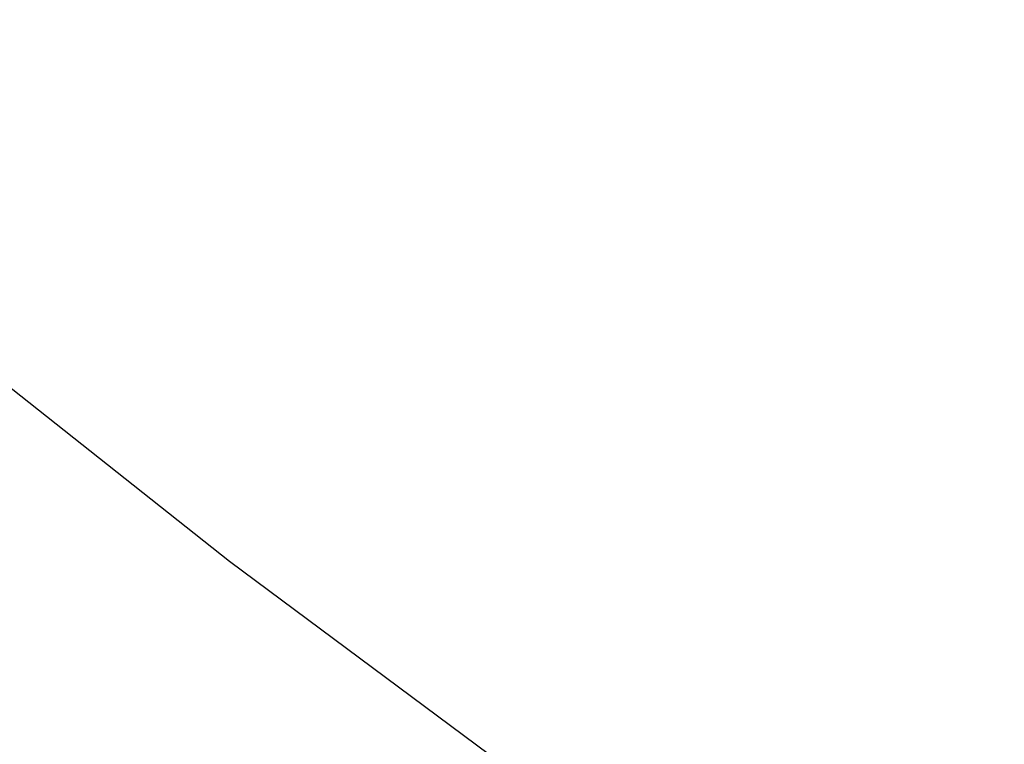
# Paper-space layout '_Trimétrica' of a CAD drawing. Header units: millimetres. Extents: x -779 to 107, y -976 to -84.
# Tile 24 of 197: x -435 to -415, y -687 to -673. Entities that reach past the tile are written whole.
import ezdxf

# ---------------------------------------------------------------- set-up
doc = ezdxf.new("R2010")
doc.units = ezdxf.units.MM

psp = doc.layouts.new('_Trimétrica')

# ---------------------------------------------------------------- linework, layer by layer
at = {"color": 7, "linetype": 'Continuous', "lineweight": 25, "flags": 128}
psp.add_lwpolyline([(-444.816, -671.969), (-437.87, -677.805), (-430.771, -683.419), (-423.53, -688.802), (-416.158, -693.946), (-408.665, -698.843)], dxfattribs=at)
at = {"color": 7, "linetype": 'Continuous', "lineweight": 25}
for points, knots in [([(-485.154, -349.157), (-484.478, -348.657), (-482.076, -346.879), (-477.737, -344.077), (-472.152, -340.754), (-466.372, -337.701), (-460.421, -334.901), (-454.304, -332.364), (-448.031, -330.092), (-441.61, -328.087), (-435.048, -326.352), (-428.356, -324.888), (-421.542, -323.698), (-414.615, -322.782), (-407.583, -322.141), (-400.457, -321.777), (-393.244, -321.69), (-385.955, -321.879), (-378.599, -322.344), (-371.186, -323.086), (-363.725, -324.102), (-356.225, -325.393), (-348.698, -326.955), (-341.152, -328.789), (-333.598, -330.89), (-326.046, -333.257), (-318.507, -335.887), (-310.989, -338.776), (-303.503, -341.92), (-296.06, -345.317), (-288.669, -348.96), (-281.341, -352.847), (-274.085, -356.97), (-266.912, -361.326), (-259.831, -365.908), (-252.851, -370.711), (-245.983, -375.727), (-239.235, -380.95), (-232.617, -386.374), (-226.138, -391.99), (-219.807, -397.791), (-213.632, -403.77), (-207.621, -409.918), (-201.783, -416.227), (-196.127, -422.688), (-190.658, -429.293), (-185.386, -436.032), (-180.316, -442.897), (-175.456, -449.877), (-170.812, -456.964), (-166.39, -464.148), (-162.197, -471.418), (-158.237, -478.765), (-154.517, -486.179), (-151.04, -493.65), (-147.811, -501.167), (-144.834, -508.721), (-142.114, -516.301), (-139.653, -523.897), (-137.455, -531.498), (-135.522, -539.094), (-133.857, -546.676), (-132.461, -554.232), (-131.335, -561.754), (-130.483, -569.23), (-129.903, -576.652), (-129.596, -584.009), (-129.564, -591.291), (-129.805, -598.491), (-130.319, -605.597), (-131.106, -612.602), (-132.164, -619.496), (-133.492, -626.27), (-135.089, -632.917), (-136.952, -639.427), (-139.08, -645.792), (-141.47, -652.004), (-144.12, -658.055), (-147.028, -663.937), (-150.185, -669.645), (-153.606, -675.156), (-156.516, -679.478), (-158.369, -681.886), (-158.915, -682.595)], [0, 0, 0, 0, 0.004978, 0.017693, 0.030397, 0.04309, 0.055768, 0.068432, 0.08108, 0.093711, 0.106327, 0.118926, 0.131511, 0.144081, 0.156639, 0.169184, 0.181719, 0.194244, 0.206762, 0.219271, 0.231775, 0.244274, 0.256768, 0.269259, 0.281747, 0.294233, 0.306717, 0.3192, 0.331682, 0.344164, 0.356646, 0.369128, 0.381609, 0.394091, 0.406573, 0.419056, 0.431539, 0.444022, 0.456505, 0.468989, 0.481473, 0.493956, 0.50644, 0.518923, 0.531407, 0.54389, 0.556372, 0.568854, 0.581335, 0.593815, 0.606295, 0.618774, 0.631252, 0.64373, 0.656206, 0.668683, 0.681159, 0.693634, 0.70611, 0.718586, 0.731063, 0.743541, 0.756021, 0.768504, 0.780989, 0.793478, 0.805973, 0.818473, 0.83098, 0.843495, 0.85602, 0.868555, 0.881102, 0.893662, 0.906236, 0.918826, 0.931432, 0.944054, 0.956693, 0.969348, 0.98202, 0.994706, 1, 1, 1, 1]), ([(-471.768, -569.565), (-471.18, -570.713), (-469.489, -574.01), (-466.509, -579.395), (-462.758, -585.682), (-458.774, -591.865), (-454.569, -597.936), (-450.15, -603.882), (-445.525, -609.694), (-440.701, -615.36), (-435.689, -620.872), (-430.497, -626.218), (-425.133, -631.39), (-419.608, -636.379), (-413.932, -641.174), (-408.113, -645.768), (-402.164, -650.153), (-396.094, -654.32), (-389.913, -658.261), (-383.634, -661.97), (-377.266, -665.439), (-370.822, -668.663), (-364.312, -671.634), (-357.749, -674.347), (-351.144, -676.797), (-344.509, -678.98), (-337.856, -680.889), (-331.196, -682.523), (-324.544, -683.877), (-317.91, -684.948), (-311.307, -685.734), (-304.747, -686.234), (-298.243, -686.446), (-291.807, -686.369), (-285.452, -686.004), (-279.189, -685.351), (-273.031, -684.413), (-266.989, -683.189), (-261.075, -681.685), (-255.3, -679.902), (-249.675, -677.845), (-244.21, -675.518), (-238.916, -672.925), (-233.799, -670.076), (-228.881, -666.961), (-224.918, -664.202), (-222.675, -662.392), (-221.932, -661.792)], [0, 0, 0, 0, 0.012178, 0.03497, 0.057762, 0.080554, 0.103345, 0.126136, 0.148927, 0.171718, 0.194508, 0.217299, 0.240091, 0.262884, 0.285678, 0.308474, 0.331271, 0.354071, 0.376872, 0.399676, 0.422482, 0.44529, 0.468099, 0.490909, 0.513719, 0.536527, 0.559333, 0.582135, 0.604931, 0.627718, 0.650494, 0.673256, 0.696001, 0.718726, 0.741427, 0.764102, 0.786746, 0.809357, 0.831933, 0.854471, 0.876971, 0.899433, 0.921857, 0.944246, 0.966602, 0.988931, 1, 1, 1, 1])]:
    psp.add_open_spline(points, degree=3, knots=knots, dxfattribs=at)

doc.saveas('drawing.dxf')
